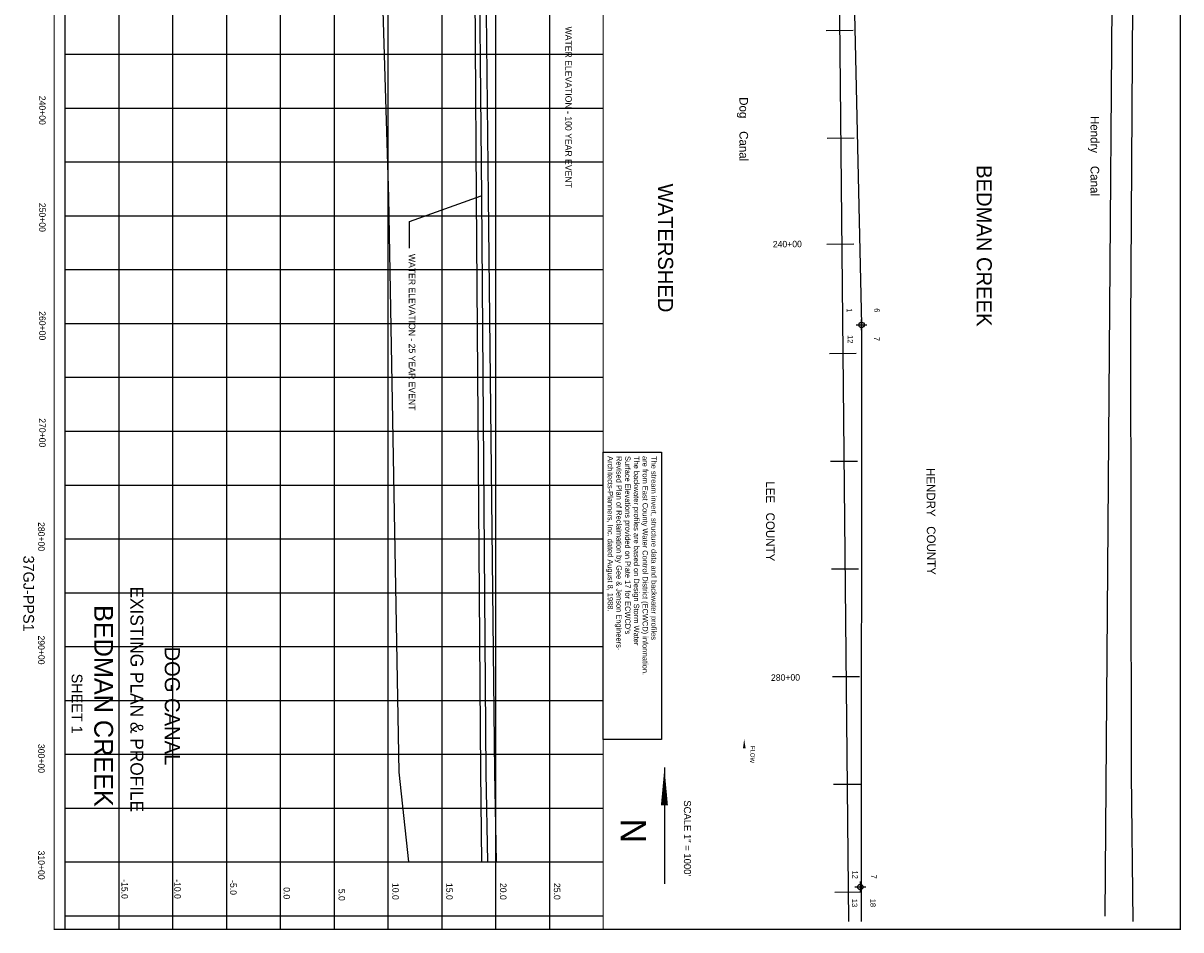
# Model space of a CAD drawing. Extents: x 307133 to 317886, y 845045 to 861055.
# Tile 1 of 2: x 307133 to 317886, y 845045 to 853463. Entities that reach past the tile are written whole.
import ezdxf
from ezdxf.enums import TextEntityAlignment as Align

# ---------------------------------------------------------------- set-up
doc = ezdxf.new("R2010")
doc.units = 0
doc.header["$LTSCALE"] = 800
doc.header["$PDMODE"] = 34
doc.header["$PDSIZE"] = 50
for name, pattern in [('DASHED', [0]), ('PHANTOM', [0]), ('STREAM', [0])]:
    doc.linetypes.add(name, pattern=pattern)
for name, color, linetype in [('100YRWSEL', 15, 'CONTINUOUS'), ('10YRWSEL', 15, 'CONTINUOUS'), ('25YRWSEL', 15, 'CONTINUOUS'), ('BORDER', 1, 'CONTINUOUS'), ('COUNTY', 11, 'PHANTOM'), ('EXISTING', 7, 'CONTINUOUS'), ('GRID', 2, 'CONTINUOUS'), ('SEC', 2, 'CONTINUOUS'), ('STATIONS', 7, 'CONTINUOUS'), ('TEXT', 7, 'CONTINUOUS'), ('TRUNKS', 5, 'STREAM'), ('WATER', 4, 'CONTINUOUS'), ('WSHEDS', 3, 'CONTINUOUS')]:
    doc.layers.add(name, color=color, linetype=linetype)

# ---------------------------------------------------------------- blocks, each defined once
blk = doc.blocks.new('TNOTE')
at = {"layer": 'TEXT', "color": 0}
blk.add_lwpolyline([(0, 0), (0, 540), (2670, 540), (2670, 0)], close=True, dxfattribs=at)
for s, p in [('The stream invert, structure data and backwater profiles', (37, 446)), ('The backwater profiles are based on Design Storm Water ', (37, 284)), ('are from East County Water Control District (ECWCD) information.', (37, 365)), ("Surface Elevations provided on Plate 17 for ECWCD's", (37, 203)), ('Revised Plan of Reclaimation by Gee & Jenson Engineers-', (37, 122)), ('Architects-Planners, Inc. dated August 8, 1988.', (37, 41))]:
    blk.add_text(s, height=50, dxfattribs=at).set_placement(p)

msp = doc.modelspace()

# ---------------------------------------------------------------- linework, layer by layer
at = {"layer": '100YRWSEL', "color": 0}
msp.add_lwpolyline([(311130, 860965), (311201, 857405), (311241, 856125), (311401, 856124), (311421, 854700), (311451, 851850), (311511, 846510), (311526, 845675)], dxfattribs=at)
at = {"layer": '10YRWSEL', "color": 0}
msp.add_lwpolyline([(310971, 860965), (311051, 857405), (311081, 856125), (311311, 856124), (311321, 854699), (311341, 851849), (311381, 846509), (311391, 845675)], dxfattribs=at)
at = {"layer": '25YRWSEL', "color": 0}
for points in [[(311056, 860965), (311121, 857405), (311161, 856125), (311351, 856124), (311361, 854699), (311391, 851849), (311431, 846500), (311446, 845675)], [(310721, 851375), (310721, 851623), (311386, 851861)]]:
    msp.add_lwpolyline(points, dxfattribs=at)
at = {"layer": 'BORDER', "color": 0, "const_width": 10}
msp.add_lwpolyline([(307421, 861050), (307421, 845050), (317881, 845050), (317881, 861050)], close=True, dxfattribs=at)
for points in [[(307521, 861050), (307521, 845050)], [(312521, 861050), (312521, 845050)]]:
    msp.add_lwpolyline(points, dxfattribs=at)
at = {"layer": 'COUNTY', "color": 0}
msp.add_lwpolyline([(314841, 861022), (314798, 856034), (314920, 850662), (314917, 845122)], dxfattribs=at)
at = {"layer": 'EXISTING', "color": 0, "linetype": 'DASHED'}
msp.add_lwpolyline([(309821, 860965), (310441, 857405), (310441, 856125), (310441, 854700), (310525, 851846), (310621, 846510), (310713, 845675)], dxfattribs=at)
at = {"layer": 'GRID', "color": 0}
for points in [[(308021, 861050), (308021, 845050)], [(308521, 861050), (308521, 845050)], [(309021, 861050), (309021, 845050)], [(309521, 861050), (309521, 845050)], [(310021, 861050), (310021, 845050)], [(310521, 861050), (310521, 845050)], [(311021, 861050), (311021, 845050)], [(311521, 861050), (311521, 845050)], [(312021, 861050), (312021, 845050)], [(307521, 853175), (312521, 853175)], [(307521, 852675), (312521, 852675)], [(307521, 852175), (312521, 852175)], [(307521, 851675), (312521, 851675)], [(307521, 851175), (312521, 851175)], [(307521, 850675), (312521, 850675)], [(307521, 850175), (312521, 850175)], [(307521, 849675), (312521, 849675)], [(307521, 849175), (312521, 849175)], [(307521, 848675), (312521, 848675)], [(307521, 848175), (312521, 848175)], [(307521, 847675), (312521, 847675)], [(307521, 847175), (312521, 847175)], [(307521, 846675), (312521, 846675)], [(307521, 846175), (312521, 846175)], [(307521, 845675), (312521, 845675)], [(307521, 845175), (312521, 845175)]]:
    msp.add_lwpolyline(points, dxfattribs=at)
at = {"layer": 'SEC', "color": 0}
for p in [(314920, 850662), (314909, 845443)]:
    msp.add_point(p, dxfattribs=at)
at = {"layer": 'STATIONS', "color": 0}
for p, q in [((314841, 853395), (314591, 853392)), ((314851, 852395), (314601, 852392)), ((314848, 851410), (314598, 851407)), ((314871, 850395), (314621, 850392)), ((314881, 849395), (314631, 849392)), ((314891, 848395), (314641, 848393)), ((314901, 847395), (314651, 847393)), ((314911, 846395), (314661, 846393)), ((314921, 845395), (314671, 845393))]:
    msp.add_line(p, q, dxfattribs=at)
at = {"layer": 'TEXT', "color": 0}
msp.add_line((313089, 846552), (313089, 845472), dxfattribs=at)
msp.add_lwpolyline([(313089, 846552, 0, 65.7, 0), (313089, 846200, 65.7, 65.7, 0)], format="xyseb", dxfattribs=at)
at = {"layer": 'TRUNKS', "color": 0}
for points in [[(317287, 859281), (317179, 845172)], [(314691, 855997), (314798, 845122)]]:
    msp.add_lwpolyline(points, dxfattribs=at)
msp.add_lwpolyline([(313830, 846815, 0, 25, 0), (313831, 846731, 0, 0, -0.087559), (313823, 846681, 0, 0, 0.245722), (313829, 846637, 0, 0, -0.309425), (313831, 846569, 0, 0, 0), (313830, 846536, 0, 0, 0)], format="xyseb", dxfattribs=at)
at = {"layer": 'WSHEDS', "color": 0}
msp.add_lwpolyline([(317444, 845122), (317428, 846491), (317420, 850662), (317476, 859619), (314832, 859609), (314842, 861022)], dxfattribs=at)

# ---------------------------------------------------------------- block references
at = {"layer": 'TEXT', "color": 0, "rotation": 270}
msp.add_blockref('TNOTE', (312521, 849481), dxfattribs=at)

# ---------------------------------------------------------------- texts
at = {"layer": '100YRWSEL', "color": 0}
msp.add_text('WATER ELEVATION - 100 YEAR EVENT', height=60, rotation=270, dxfattribs=at).set_placement((312169, 853432))
at = {"layer": '25YRWSEL', "color": 0}
msp.add_text('WATER ELEVATION - 25 YEAR EVENT', height=60, rotation=270, dxfattribs=at).set_placement((310715, 851321))
at = {"layer": 'COUNTY', "color": 0}
for s, rotation, p in [('HENDRY   COUNTY', 270.3391, (315523, 849333)), ('LEE   COUNTY', 270, (314033, 849210))]:
    msp.add_text(s, height=80, rotation=rotation, dxfattribs=at).set_placement(p)
at = {"layer": 'EXISTING', "color": 0}
msp.add_text('37GJ-PPS1', height=100, rotation=270, dxfattribs=at).set_placement((307134, 847814), align=Align.RIGHT)
msp.add_text('EXISTING PLAN & PROFILE', height=120, rotation=270, dxfattribs=at).set_placement((308129, 847185), align=Align.CENTER)
at = {"layer": 'STATIONS', "color": 0}
for s, p in [('240+00', (314231, 851382)), ('280+00', (314214, 847358))]:
    msp.add_text(s, height=60, rotation=0.5673, dxfattribs=at).set_placement(p, align=Align.CENTER)
at = {"layer": 'TEXT', "color": 0}
for s, height, p in [('240+00', 60, (307281, 852654)), ('250+00', 60, (307281, 851660)), ('260+00', 60, (307281, 850654)), ('270+00', 60, (307281, 849660)), ('280+00', 60, (307272, 848696)), ('BEDMAN CREEK', 175, (307793, 847124)), ('290+00', 60, (307272, 847643)), ('DOG CANAL', 140, (308448, 847124)), ('SHEET 1', 100, (307583, 847145)), ('300+00', 60, (307272, 846636)), ('SCALE 1" = 1000\'', 65.73, (313270, 845895)), ('N', 235, (312682, 845964)), ('310+00', 60, (307272, 845646)), ('-15.0', 60, (308046, 845424)), ('-10.0', 60, (308537, 845424))]:
    msp.add_text(s, height=height, rotation=270, dxfattribs=at).set_placement(p, align=Align.CENTER)
for s, height, p in [('BEDMAN CREEK', 140, (315990, 852145)), ('WATERSHED', 140, (313030, 851974)), ('1', 50, (314783, 850816)), ('6', 50, (315038, 850816)), ('12', 50, (314791, 850567)), ('7', 50, (315037, 850551)), ('12', 50, (314836, 845595)), ('7', 50, (315009, 845559)), ('-5.0', 60, (309055, 845507)), ('0.0', 60, (309551, 845441)), ('10.0', 60, (310562, 845480)), ('15.0', 60, (311062, 845480)), ('20.0', 60, (311562, 845480)), ('25.0', 60, (312062, 845480)), ('5.0', 60, (310062, 845426)), ('13', 50, (314831, 845332)), ('18', 50, (315001, 845333))]:
    msp.add_text(s, height=height, rotation=270, dxfattribs=at).set_placement(p)
at = {"layer": 'TRUNKS', "color": 0}
msp.add_text('FLOW', height=40, rotation=267.4316, dxfattribs=at).set_placement((313888, 846674), align=Align.CENTER)
at = {"layer": 'WATER', "color": 0}
for s, p in [('Dog    Canal', (313786, 852776)), ('Hendry    Canal', (317047, 852602))]:
    msp.add_text(s, height=80, rotation=270, dxfattribs=at).set_placement(p)

doc.saveas('drawing.dxf')
